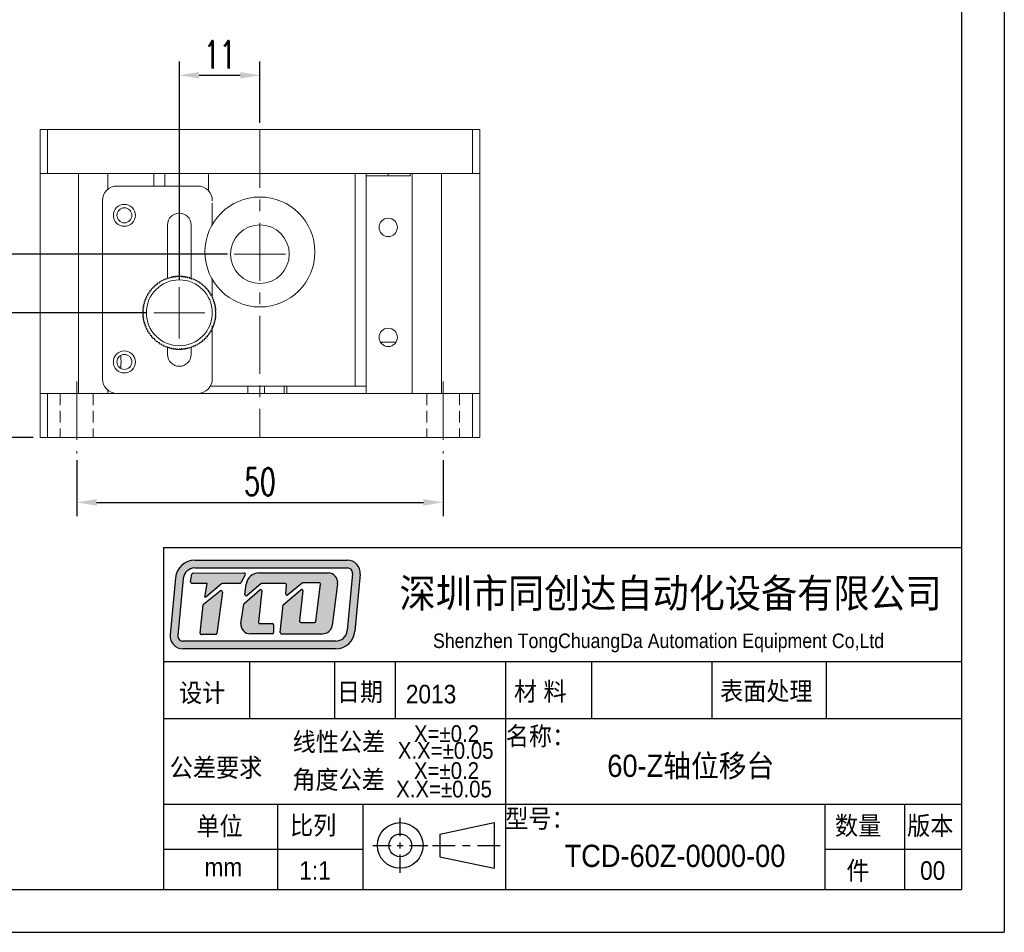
# Model space of a CAD drawing. Header units: millimetres. Extents: x 956 to 1283, y 280 to 511.
# Tile 3 of 5: x 1148 to 1283, y 280 to 404. Entities that reach past the tile are written whole.
import ezdxf

# ---------------------------------------------------------------- set-up
doc = ezdxf.new("R2010")
doc.units = ezdxf.units.MM
doc.header["$LTSCALE"] = 0.5
doc.linetypes.add('CENTER', pattern=[50.8, 31.75, -6.35, 6.35, -6.35])
doc.linetypes.add('DASHED2', pattern=[9.525, 6.35, -3.175])
doc.layers.get('0').update_dxf_attribs({"lineweight": 25})
for name, color, linetype, lineweight in [('中心线', 5, 'CENTER', 15), ('外框', 7, 'Continuous', 25), ('标注', 1, 'Continuous', 15), ('虚线', 6, 'DASHED2', 15)]:
    doc.layers.add(name, color=color, linetype=linetype, lineweight=lineweight)
doc.styles.add('SLDTEXTSTYLE1', font='Gothic.ttf', dxfattribs={"width": 0.913, "bigfont": 'bigfont'})
doc.styles.get("Standard").update_dxf_attribs({"font": 'txt.shx', "width": 0.67})
doc.dimstyles.new('1.5', dxfattribs={"dimscale": 1.5, "dimtxt": 2.5, "dimasz": 1.8, "dimexe": 1.25, "dimexo": 0.625, "dimtad": 1, "dimdsep": 46, "dimtxsty": 'Standard', "dimcen": 1.8, "dimadec": 0, "dimazin": 0, "dimtfac": 1, "dimtmove": 0, "dimatfit": 3, "dimfxl": 0, "dimarcsym": 0})

# ---------------------------------------------------------------- blocks, each defined once
blk = doc.blocks.new('*D30')
at = {"layer": 'Defpoints', "color": 0, "transparency": 16777216}
for p in [(1177.51, 372.13), (1135.93, 347.13), (1151.01, 347.13)]:
    blk.add_point(p, dxfattribs=at)
at = {"layer": '标注', "color": 0, "lineweight": -2, "transparency": 16777216}
for p, q in [((1176.57, 372.13), (1134.05, 372.13)), ((1135.93, 369.43), (1135.93, 349.83)), ((1150.07, 347.13), (1134.05, 347.13))]:
    blk.add_line(p, q, dxfattribs=at)
at = {"layer": '标注', "color": 0, "transparency": 16777216}
for points in [[(1135.48, 369.43), (1136.38, 369.43), (1135.93, 372.13)], [(1135.48, 349.83), (1136.38, 349.83), (1135.93, 347.13)]]:
    blk.add_solid(points, dxfattribs=at)
at = {"layer": '标注', "color": 0, "transparency": 16777216, "insert": (1133.11, 359.63), "char_height": 3.75, "attachment_point": 5, "rotation": 90}
blk.add_mtext('25', dxfattribs=at)
blk = doc.blocks.new('*D32')
at = {"layer": 'Defpoints', "color": 0, "transparency": 16777216}
for p in [(1181.01, 396.54), (1181.01, 389.13), (1170.01, 367.63)]:
    blk.add_point(p, dxfattribs=at)
at = {"layer": '标注', "color": 0, "lineweight": -2, "transparency": 16777216}
for p, q in [((1170.01, 368.57), (1170.01, 398.42)), ((1181.01, 390.07), (1181.01, 398.42)), ((1172.71, 396.54), (1178.31, 396.54))]:
    blk.add_line(p, q, dxfattribs=at)
at = {"layer": '标注', "color": 0, "transparency": 16777216}
for points in [[(1172.71, 396.99), (1172.71, 396.09), (1170.01, 396.54)], [(1178.31, 396.99), (1178.31, 396.09), (1181.01, 396.54)]]:
    blk.add_solid(points, dxfattribs=at)
at = {"layer": '标注', "color": 0, "transparency": 16777216, "insert": (1175.51, 399.36), "char_height": 3.75, "attachment_point": 5}
blk.add_mtext('11', dxfattribs=at)
blk = doc.blocks.new('*D42')
at = {"layer": 'Defpoints', "color": 0, "transparency": 16777216}
for p in [(1166.51, 364.13), (1144.49, 347.13), (1151.01, 347.13)]:
    blk.add_point(p, dxfattribs=at)
at = {"layer": '标注', "color": 0, "lineweight": -2, "transparency": 16777216}
for p, q in [((1165.57, 364.13), (1142.61, 364.13)), ((1144.49, 361.43), (1144.49, 349.83)), ((1150.07, 347.13), (1142.61, 347.13))]:
    blk.add_line(p, q, dxfattribs=at)
at = {"layer": '标注', "color": 0, "transparency": 16777216}
for points in [[(1144.04, 361.43), (1144.94, 361.43), (1144.49, 364.13)], [(1144.04, 349.83), (1144.94, 349.83), (1144.49, 347.13)]]:
    blk.add_solid(points, dxfattribs=at)
at = {"layer": '标注', "color": 0, "transparency": 16777216, "insert": (1141.68, 355.63), "char_height": 3.75, "attachment_point": 5, "rotation": 90}
blk.add_mtext('17', dxfattribs=at)
blk = doc.blocks.new('*D45')
at = {"layer": 'Defpoints', "color": 0, "transparency": 16777216}
for p in [(1156.01, 344.95), (1206.01, 344.95), (1206.01, 338.27)]:
    blk.add_point(p, dxfattribs=at)
at = {"layer": '标注', "color": 0, "lineweight": -2, "transparency": 16777216}
for p, q in [((1156.01, 344.01), (1156.01, 336.39)), ((1206.01, 344.01), (1206.01, 336.39)), ((1158.71, 338.27), (1203.31, 338.27))]:
    blk.add_line(p, q, dxfattribs=at)
at = {"layer": '标注', "color": 0, "transparency": 16777216}
for points in [[(1158.71, 338.72), (1158.71, 337.82), (1156.01, 338.27)], [(1203.31, 338.72), (1203.31, 337.82), (1206.01, 338.27)]]:
    blk.add_solid(points, dxfattribs=at)
at = {"layer": '标注', "color": 0, "transparency": 16777216, "insert": (1181.01, 341.08), "char_height": 3.75, "attachment_point": 5}
blk.add_mtext('50', dxfattribs=at)
blk = doc.blocks.new('Y')
at = {"lineweight": 30}
for p, q in [((-4136.76, 2009.27), (-3862.74, 2009.27)), ((-4154.44, 2003.97), (-3857.44, 2003.97)), ((-4154.44, 2003.97), (-3857.44, 2003.97))]:
    blk.add_line(p, q, dxfattribs=at)
blk = doc.blocks.new('W')
at = {"lineweight": 30}
for p, q in [((-3857.44, 2213.99), (-3857.44, 2003.97)), ((-3857.44, 2213.99), (-3857.44, 2003.97)), ((-3862.74, 2208.69), (-3862.74, 2009.27))]:
    blk.add_line(p, q, dxfattribs=at)
blk.add_blockref('Y', (0, 0))

msp = doc.modelspace()

# ---------------------------------------------------------------- hatches: boundary and pattern name
h = msp.add_hatch(color=256)
h.dxf.hatch_style = 1
h.paths.add_polyline_path([(1192.936, 330.381), (1172.125, 330.381, 0.3871904), (1169.496, 327.987), (1168.77, 320.206, 0.4417631), (1170.522, 318.282), (1191.345, 318.282, 0.3876272), (1193.974, 320.681), (1194.689, 328.46, 0.4413093)])
h.paths.add_polyline_path([(1192.936, 329.325, -0.4413093), (1193.637, 328.557), (1192.922, 320.777, -0.3876272), (1191.345, 319.338), (1170.522, 319.338, -0.4417631), (1169.821, 320.108), (1170.548, 327.888, -0.3871904), (1172.125, 329.325)], flags=16)
h.paths.add_polyline_path([(1178.854, 328.647, -0.5692565), (1179.009, 328.387), (1178.42, 327.3, -0.2751589), (1178.265, 327.208), (1175.892, 327.208, 0.1785487), (1175.777, 327.165), (1173.624, 325.327), (1173.473, 325.327), (1173.817, 327.21), (1171.726, 327.21, -0.4551699), (1171.552, 327.41), (1171.7, 328.478, -0.3736999), (1171.874, 328.63)], flags=0)
h.paths.add_polyline_path([(1175.595, 326.192, -0.6728841), (1175.878, 326.03), (1175.116, 320.385, -0.3754282), (1174.942, 320.232), (1173.016, 320.232, -0.4451596), (1172.841, 320.427), (1173.246, 324.284, -0.2032664), (1173.312, 324.404)], flags=0)
h.paths.add_polyline_path([(1180.878, 328.648), (1190.299, 328.648, -0.4535474), (1191.608, 327.154), (1190.853, 321.484, -0.3759441), (1189.544, 320.338), (1183.958, 320.338, -0.443757), (1183.783, 320.532), (1184.159, 324.292), (1186.577, 326.346, -0.6781546), (1186.866, 326.193), (1186.418, 322.096, 0.4464345), (1186.593, 321.901), (1188.463, 321.901, 0.3783283), (1188.637, 322.056), (1189.265, 327.088, 0.4510331), (1189.09, 327.286), (1186.891, 327.286, 0.1736567), (1186.779, 327.246), (1184.825, 325.641, -0.6630003), (1184.538, 325.791), (1184.639, 327.002, 0.4388203), (1184.464, 327.192), (1181.262, 327.192, 0.1753949), (1181.15, 327.152), (1179.244, 325.565, -0.6807563), (1178.957, 325.722), (1179.132, 327.108, -0.3779258)], flags=0)
h.paths.add_polyline_path([(1178.857, 324.465), (1180.984, 326.335, -0.6841835), (1181.275, 326.184), (1180.813, 321.932, 0.4462884), (1180.988, 321.737), (1182.696, 321.737, -0.4142136), (1182.872, 321.561), (1182.872, 320.514, -0.4142136), (1182.696, 320.338), (1179.71, 320.338, -0.4294817), (1178.392, 321.727), (1178.799, 324.36, -0.1758286)], flags=0)
h.paths.add_polyline_path([(1179.009, 328.387, 0.5692565), (1178.854, 328.647), (1171.874, 328.63, 0.3736999), (1171.7, 328.478), (1171.552, 327.41, 0.4551699), (1171.726, 327.21), (1173.817, 327.21), (1173.473, 325.327), (1173.624, 325.327), (1175.777, 327.165, -0.1785487), (1175.892, 327.208), (1178.265, 327.208, 0.2751589), (1178.42, 327.3)], flags=0)
h.paths.add_polyline_path([(1175.878, 326.03, 0.6728841), (1175.595, 326.192), (1173.312, 324.404, 0.2032664), (1173.246, 324.284), (1172.841, 320.427, 0.4451596), (1173.016, 320.232), (1174.942, 320.232, 0.3754282), (1175.116, 320.385)], flags=0)
h.paths.add_polyline_path([(1181.275, 326.184, 0.6841835), (1180.984, 326.335), (1178.857, 324.465, 0.1758286), (1178.799, 324.36), (1178.392, 321.727, 0.4294817), (1179.71, 320.338), (1182.696, 320.338, 0.4142136), (1182.872, 320.514), (1182.872, 321.561, 0.4142136), (1182.696, 321.737), (1180.988, 321.737, -0.4462884), (1180.813, 321.932)], flags=0)
h.paths.add_polyline_path([(1190.299, 328.648), (1180.878, 328.648, 0.3779258), (1179.132, 327.108), (1178.957, 325.722, 0.6807563), (1179.244, 325.565), (1181.15, 327.152, -0.1753949), (1181.262, 327.192), (1184.464, 327.192, -0.4388203), (1184.639, 327.002), (1184.538, 325.791, 0.6630003), (1184.825, 325.641), (1186.779, 327.246, -0.1736567), (1186.891, 327.286), (1189.09, 327.286, -0.4510331), (1189.265, 327.088), (1188.637, 322.056, -0.3783283), (1188.463, 321.901), (1186.593, 321.901, -0.4464345), (1186.418, 322.096), (1186.866, 326.193, 0.6781546), (1186.577, 326.346), (1184.159, 324.292), (1183.783, 320.532, 0.443757), (1183.958, 320.338), (1189.544, 320.338, 0.3759441), (1190.853, 321.484), (1191.608, 327.154, 0.4535474)], flags=0)
h = msp.add_hatch(color=256)
h.dxf.hatch_style = 1
h.paths.add_polyline_path([(1179.009, 328.387, 0.5692565), (1178.854, 328.647), (1171.874, 328.63, 0.3736999), (1171.7, 328.478), (1171.552, 327.41, 0.4551699), (1171.726, 327.21), (1173.817, 327.21), (1173.473, 325.327), (1173.624, 325.327), (1175.777, 327.165, -0.1785487), (1175.892, 327.208), (1178.265, 327.208, 0.2751589), (1178.42, 327.3)])
h.paths.add_polyline_path([(1175.878, 326.03, 0.6728841), (1175.595, 326.192), (1173.312, 324.404, 0.2032664), (1173.246, 324.284), (1172.841, 320.427, 0.4451596), (1173.016, 320.232), (1174.942, 320.232, 0.3754282), (1175.116, 320.385)])
h.paths.add_polyline_path([(1181.275, 326.184, 0.6841835), (1180.984, 326.335), (1178.857, 324.465, 0.1758286), (1178.799, 324.36), (1178.392, 321.727, 0.4294817), (1179.71, 320.338), (1182.696, 320.338, 0.4142136), (1182.872, 320.514), (1182.872, 321.561, 0.4142136), (1182.696, 321.737), (1180.988, 321.737, -0.4462884), (1180.813, 321.932)])
h.paths.add_polyline_path([(1190.299, 328.648), (1180.878, 328.648, 0.3779258), (1179.132, 327.108), (1178.957, 325.722, 0.6807563), (1179.244, 325.565), (1181.15, 327.152, -0.1753949), (1181.262, 327.192), (1184.464, 327.192, -0.4388203), (1184.639, 327.002), (1184.538, 325.791, 0.6630003), (1184.825, 325.641), (1186.779, 327.246, -0.1736567), (1186.891, 327.286), (1189.09, 327.286, -0.4510331), (1189.265, 327.088), (1188.637, 322.056, -0.3783283), (1188.463, 321.901), (1186.593, 321.901, -0.4464345), (1186.418, 322.096), (1186.866, 326.193, 0.6781546), (1186.577, 326.346), (1184.159, 324.292), (1183.783, 320.532, 0.443757), (1183.958, 320.338), (1189.544, 320.338, 0.3759441), (1190.853, 321.484), (1191.608, 327.154, 0.4535474)])

# ---------------------------------------------------------------- linework, layer by layer
at = {"color": 7, "linetype": 'Continuous', "lineweight": 15}
for p, q in [((1151.008, 383.133), (1151.008, 389.133)), ((1151.008, 389.133), (1152.008, 389.133)), ((1152.008, 389.133), (1152.008, 383.133)), ((1152.008, 389.133), (1210.008, 389.133)), ((1210.008, 383.133), (1210.008, 389.133)), ((1210.008, 389.133), (1211.008, 389.133)), ((1211.008, 389.133), (1211.008, 383.133)), ((1151.008, 353.133), (1151.008, 383.133)), ((1156.258, 383.133), (1151.008, 383.133)), ((1152.008, 383.133), (1151.008, 383.133)), ((1152.008, 383.133), (1210.008, 383.133)), ((1156.258, 353.133), (1156.258, 383.133)), ((1160.258, 383.133), (1156.258, 383.133)), ((1160.258, 380.995), (1160.258, 383.133)), ((1166.508, 383.133), (1160.258, 383.133)), ((1163.508, 383.133), (1163.508, 383.133)), ((1166.508, 381.433), (1166.508, 383.133)), ((1166.508, 383.133), (1166.508, 383.133)), ((1168.008, 383.133), (1168.008, 381.433)), ((1168.008, 383.133), (1174.008, 383.133)), ((1174.008, 383.133), (1174.008, 380.756)), ((1174.008, 383.133), (1194.008, 383.133)), ((1194.008, 383.133), (1194.008, 354.133)), ((1195.508, 382.833), (1195.508, 383.133)), ((1195.508, 353.133), (1195.508, 383.133)), ((1201.758, 383.133), (1195.508, 383.133)), ((1195.508, 383.133), (1195.508, 382.833)), ((1198.508, 383.133), (1198.508, 382.833)), ((1201.508, 382.833), (1201.508, 383.133)), ((1201.758, 353.133), (1201.758, 383.133)), ((1205.758, 383.133), (1201.758, 383.133)), ((1205.758, 353.133), (1205.758, 383.133)), ((1211.008, 383.133), (1205.758, 383.133)), ((1211.008, 383.133), (1210.008, 383.133)), ((1211.008, 353.133), (1211.008, 383.133)), ((1195.508, 382.833), (1201.508, 382.833)), ((1161.508, 381.433), (1172.508, 381.433)), ((1159.508, 355.133), (1159.508, 379.433)), ((1174.508, 379.133), (1174.508, 376.175)), ((1168.408, 368.87), (1168.408, 376.133)), ((1171.608, 376.133), (1171.608, 368.87)), ((1167.024, 368.02), (1167.043, 368.16)), ((1167.122, 368.216), (1167.26, 368.19)), ((1167.26, 368.19), (1167.287, 368.328)), ((1167.369, 368.38), (1167.505, 368.346)), ((1167.505, 368.346), (1167.541, 368.482)), ((1167.625, 368.529), (1167.759, 368.487)), ((1167.759, 368.487), (1167.802, 368.621)), ((1167.889, 368.662), (1168.021, 368.612)), ((1168.021, 368.612), (1168.072, 368.743)), ((1168.161, 368.78), (1168.29, 368.722)), ((1168.29, 368.722), (1168.349, 368.85)), ((1168.44, 368.881), (1168.565, 368.816)), ((1168.565, 368.816), (1168.631, 368.94)), ((1168.724, 368.966), (1168.845, 368.893)), ((1168.845, 368.893), (1168.918, 369.013)), ((1169.012, 369.033), (1169.129, 368.954)), ((1169.129, 368.954), (1169.209, 369.069)), ((1169.304, 369.084), (1169.416, 368.997)), ((1169.416, 368.997), (1169.503, 369.108)), ((1169.599, 369.117), (1169.705, 369.024)), ((1169.705, 369.024), (1169.799, 369.129)), ((1169.895, 369.132), (1169.995, 369.033)), ((1169.995, 369.033), (1170.095, 369.133)), ((1170.191, 369.13), (1170.285, 369.026)), ((1170.285, 369.026), (1170.391, 369.119)), ((1170.487, 369.11), (1170.575, 369)), ((1170.575, 369), (1170.686, 369.087)), ((1170.781, 369.073), (1170.862, 368.958)), ((1170.862, 368.958), (1170.978, 369.038)), ((1171.072, 369.019), (1171.146, 368.899)), ((1171.146, 368.899), (1171.267, 368.972)), ((1171.36, 368.947), (1171.427, 368.823)), ((1171.427, 368.823), (1171.551, 368.889)), ((1171.643, 368.859), (1171.702, 368.731)), ((1171.702, 368.731), (1171.83, 368.789)), ((1171.92, 368.753), (1171.972, 368.623)), ((1171.972, 368.623), (1172.103, 368.673)), ((1172.19, 368.632), (1172.234, 368.498)), ((1172.234, 368.498), (1172.368, 368.541)), ((1172.453, 368.495), (1172.489, 368.359)), ((1172.489, 368.359), (1172.625, 368.394)), ((1172.707, 368.342), (1172.735, 368.205)), ((1172.735, 368.205), (1172.873, 368.231)), ((1172.951, 368.175), (1172.971, 368.036)), ((1174.508, 368.692), (1174.508, 366.223)), ((1165.858, 366.738), (1165.827, 366.876)), ((1165.881, 366.956), (1166.019, 366.98)), ((1166.019, 366.98), (1165.997, 367.119)), ((1166.055, 367.195), (1166.195, 367.211)), ((1166.195, 367.211), (1166.181, 367.351)), ((1166.243, 367.424), (1166.384, 367.431)), ((1166.384, 367.431), (1166.378, 367.572)), ((1166.445, 367.641), (1166.586, 367.64)), ((1166.586, 367.64), (1166.588, 367.781)), ((1166.659, 367.846), (1166.799, 367.837)), ((1166.799, 367.837), (1166.81, 367.977)), ((1166.885, 368.038), (1167.024, 368.02)), ((1172.971, 368.036), (1173.111, 368.054)), ((1173.186, 367.994), (1173.197, 367.853)), ((1173.197, 367.853), (1173.337, 367.864)), ((1173.409, 367.799), (1173.412, 367.658)), ((1173.412, 367.658), (1173.553, 367.66)), ((1173.62, 367.591), (1173.615, 367.45)), ((1173.615, 367.45), (1173.755, 367.444)), ((1173.818, 367.371), (1173.805, 367.231)), ((1173.805, 367.231), (1173.945, 367.216)), ((1174.003, 367.139), (1173.982, 367)), ((1173.982, 367), (1174.12, 366.977)), ((1174.174, 366.897), (1174.144, 366.76)), ((1165.278, 365.413), (1165.208, 365.535)), ((1165.236, 365.627), (1165.362, 365.691)), ((1165.362, 365.691), (1165.3, 365.817)), ((1165.333, 365.907), (1165.462, 365.963)), ((1165.462, 365.963), (1165.408, 366.093)), ((1165.446, 366.181), (1165.579, 366.229)), ((1165.579, 366.229), (1165.532, 366.362)), ((1165.576, 366.448), (1165.711, 366.488)), ((1165.711, 366.488), (1165.672, 366.623)), ((1165.721, 366.706), (1165.858, 366.738)), ((1174.144, 366.76), (1174.282, 366.729)), ((1174.331, 366.646), (1174.293, 366.51)), ((1174.293, 366.51), (1174.428, 366.471)), ((1174.472, 366.385), (1174.426, 366.252)), ((1174.426, 366.252), (1174.559, 366.205)), ((1174.598, 366.117), (1174.544, 365.987)), ((1174.544, 365.987), (1174.673, 365.932)), ((1174.707, 365.841), (1174.646, 365.715)), ((1174.646, 365.715), (1174.772, 365.652)), ((1174.8, 365.56), (1174.731, 365.437)), ((1174.731, 365.437), (1174.853, 365.367)), ((1165.008, 364.169), (1165.11, 364.266)), ((1165.11, 364.266), (1165.013, 364.368)), ((1165.019, 364.465), (1165.126, 364.556)), ((1165.126, 364.556), (1165.036, 364.664)), ((1165.047, 364.76), (1165.16, 364.844)), ((1165.16, 364.844), (1165.076, 364.958)), ((1165.093, 365.052), (1165.21, 365.13)), ((1165.21, 365.13), (1165.134, 365.248)), ((1165.156, 365.342), (1165.278, 365.413)), ((1174.876, 365.274), (1174.8, 365.155)), ((1174.8, 365.155), (1174.918, 365.078)), ((1174.935, 364.983), (1174.852, 364.869)), ((1174.852, 364.869), (1174.965, 364.785)), ((1174.977, 364.69), (1174.887, 364.581)), ((1174.887, 364.581), (1174.995, 364.491)), ((1175.001, 364.394), (1174.905, 364.291)), ((1174.905, 364.291), (1175.007, 364.195)), ((1175.008, 364.098), (1174.906, 364.001)), ((1165.11, 363.975), (1165.008, 364.072)), ((1165.015, 363.872), (1165.11, 363.975)), ((1165.128, 363.686), (1165.021, 363.776)), ((1165.039, 363.577), (1165.128, 363.686)), ((1165.163, 363.397), (1165.051, 363.481)), ((1165.081, 363.284), (1165.163, 363.397)), ((1165.216, 363.112), (1165.098, 363.189)), ((1165.14, 362.993), (1165.216, 363.112)), ((1165.285, 362.83), (1165.162, 362.9)), ((1165.216, 362.707), (1165.285, 362.83)), ((1174.86, 362.925), (1174.738, 362.854)), ((1174.738, 362.854), (1174.807, 362.732)), ((1174.923, 363.214), (1174.805, 363.137)), ((1174.805, 363.137), (1174.882, 363.018)), ((1174.968, 363.507), (1174.856, 363.422)), ((1174.856, 363.422), (1174.939, 363.309)), ((1174.997, 363.802), (1174.89, 363.711)), ((1174.89, 363.711), (1174.98, 363.603)), ((1174.906, 364.001), (1175.002, 363.898)), ((1165.37, 362.552), (1165.244, 362.615)), ((1165.309, 362.425), (1165.37, 362.552)), ((1165.472, 362.28), (1165.342, 362.335)), ((1165.418, 362.15), (1165.472, 362.28)), ((1165.59, 362.015), (1165.457, 362.062)), ((1165.544, 361.882), (1165.59, 362.015)), ((1165.723, 361.757), (1165.588, 361.796)), ((1165.685, 361.621), (1165.723, 361.757)), ((1165.871, 361.507), (1165.734, 361.538)), ((1165.841, 361.369), (1165.871, 361.507)), ((1174.295, 361.56), (1174.158, 361.528)), ((1174.158, 361.528), (1174.189, 361.391)), ((1174.44, 361.819), (1174.305, 361.779)), ((1174.305, 361.779), (1174.344, 361.644)), ((1174.569, 362.086), (1174.437, 362.038)), ((1174.437, 362.038), (1174.484, 361.905)), ((1174.508, 362.363), (1174.508, 355.133)), ((1174.683, 362.359), (1174.553, 362.304)), ((1174.553, 362.304), (1174.608, 362.174)), ((1174.779, 362.639), (1174.654, 362.576)), ((1174.654, 362.576), (1174.716, 362.45)), ((1166.034, 361.266), (1165.895, 361.29)), ((1166.012, 361.127), (1166.034, 361.266)), ((1166.211, 361.036), (1166.071, 361.051)), ((1166.197, 360.896), (1166.211, 361.036)), ((1166.401, 360.817), (1166.261, 360.823)), ((1166.396, 360.676), (1166.401, 360.817)), ((1166.604, 360.609), (1166.463, 360.607)), ((1166.607, 360.468), (1166.604, 360.609)), ((1166.819, 360.413), (1166.678, 360.403)), ((1166.83, 360.273), (1166.819, 360.413)), ((1167.045, 360.231), (1166.905, 360.213)), ((1167.064, 360.092), (1167.045, 360.231)), ((1167.281, 360.062), (1167.143, 360.036)), ((1167.309, 359.924), (1167.281, 360.062)), ((1172.756, 360.076), (1172.729, 359.938)), ((1172.894, 360.051), (1172.756, 360.076)), ((1172.991, 360.246), (1172.972, 360.107)), ((1173.131, 360.229), (1172.991, 360.246)), ((1173.216, 360.43), (1173.206, 360.29)), ((1173.357, 360.421), (1173.216, 360.43)), ((1173.43, 360.626), (1173.428, 360.486)), ((1173.571, 360.625), (1173.43, 360.626)), ((1173.772, 360.843), (1173.632, 360.835)), ((1173.632, 360.835), (1173.638, 360.695)), ((1173.961, 361.071), (1173.821, 361.056)), ((1173.821, 361.056), (1173.835, 360.916)), ((1174.135, 361.311), (1173.996, 361.287)), ((1173.996, 361.287), (1174.019, 361.148)), ((1197.44, 360.133), (1199.576, 360.133)), ((1167.527, 359.908), (1167.391, 359.873)), ((1167.563, 359.772), (1167.527, 359.908)), ((1167.782, 359.768), (1167.648, 359.725)), ((1167.826, 359.635), (1167.782, 359.768)), ((1168.044, 359.644), (1167.913, 359.593)), ((1168.096, 359.513), (1168.044, 359.644)), ((1168.314, 359.536), (1168.186, 359.477)), ((1168.373, 359.408), (1168.314, 359.536)), ((1168.408, 358.433), (1168.408, 359.396)), ((1168.589, 359.443), (1168.465, 359.378)), ((1168.656, 359.32), (1168.589, 359.443)), ((1168.869, 359.367), (1168.749, 359.294)), ((1168.944, 359.248), (1168.869, 359.367)), ((1169.154, 359.308), (1169.038, 359.228)), ((1169.235, 359.193), (1169.154, 359.308)), ((1169.441, 359.266), (1169.33, 359.18)), ((1169.529, 359.156), (1169.441, 359.266)), ((1169.73, 359.241), (1169.625, 359.148)), ((1169.825, 359.137), (1169.73, 359.241)), ((1170.021, 359.233), (1169.921, 359.134)), ((1170.121, 359.135), (1170.021, 359.233)), ((1170.311, 359.243), (1170.217, 359.138)), ((1170.417, 359.15), (1170.311, 359.243)), ((1170.6, 359.269), (1170.513, 359.159)), ((1170.711, 359.183), (1170.6, 359.269)), ((1170.887, 359.313), (1170.807, 359.198)), ((1171.003, 359.233), (1170.887, 359.313)), ((1171.171, 359.373), (1171.098, 359.254)), ((1171.292, 359.301), (1171.171, 359.373)), ((1171.451, 359.451), (1171.385, 359.327)), ((1171.576, 359.386), (1171.451, 359.451)), ((1171.608, 359.396), (1171.608, 358.433)), ((1171.726, 359.544), (1171.667, 359.417)), ((1171.854, 359.487), (1171.726, 359.544)), ((1171.995, 359.654), (1171.944, 359.523)), ((1172.126, 359.604), (1171.995, 359.654)), ((1172.257, 359.78), (1172.213, 359.646)), ((1172.391, 359.738), (1172.257, 359.78)), ((1172.511, 359.921), (1172.475, 359.785)), ((1172.647, 359.887), (1172.511, 359.921)), ((1160.258, 353.133), (1160.258, 353.572)), ((1174.24, 354.133), (1194.008, 354.133)), ((1179.341, 353.133), (1179.341, 354.133)), ((1181.632, 353.133), (1181.632, 354.133)), ((1184.299, 353.133), (1184.299, 354.133)), ((1184.674, 353.133), (1184.674, 354.133)), ((1194.008, 354.133), (1195.508, 354.133)), ((1151.008, 353.133), (1151.008, 347.133)), ((1151.008, 353.133), (1152.008, 353.133)), ((1152.008, 353.133), (1152.008, 347.133)), ((1152.008, 353.133), (1161.508, 353.133)), ((1161.508, 353.133), (1160.258, 353.133)), ((1172.508, 353.133), (1161.508, 353.133)), ((1172.508, 353.133), (1210.008, 353.133)), ((1201.758, 353.133), (1195.508, 353.133)), ((1210.008, 353.133), (1210.008, 347.133)), ((1210.008, 353.133), (1211.008, 353.133)), ((1211.008, 353.133), (1211.008, 347.133)), ((1151.008, 347.133), (1152.008, 347.133)), ((1152.008, 347.133), (1210.008, 347.133)), ((1210.008, 347.133), (1211.008, 347.133))]:
    msp.add_line(p, q, dxfattribs=at)
at = {"lineweight": 30}
for p, q in [((1167.839, 332.116), (1276.739, 332.116)), ((1167.839, 332.116), (1167.839, 285.444)), ((1179.566, 316.558), (1179.566, 308.78)), ((1191.175, 316.558), (1191.175, 308.78)), ((1199.472, 316.558), (1199.472, 308.78)), ((1214.51, 316.558), (1214.51, 285.444)), ((1226.265, 316.558), (1226.265, 308.78)), ((1242.673, 316.558), (1242.673, 308.78)), ((1258.264, 316.558), (1258.264, 308.78)), ((1167.839, 308.78), (1276.739, 308.78)), ((1167.839, 297.112), (1276.739, 297.112)), ((1183.396, 297.112), (1183.396, 285.444)), ((1195.064, 297.112), (1195.064, 285.444)), ((1258.07, 297.112), (1258.07, 285.444)), ((1268.96, 297.112), (1268.96, 285.444)), ((1200.148, 292.714), (1200.148, 295.218)), ((1205.532, 293.018), (1212.987, 294.573)), ((1212.987, 294.573), (1212.987, 288.351)), ((1205.532, 293.018), (1205.532, 289.906)), ((1200.148, 291.045), (1200.148, 291.879)), ((1167.839, 290.944), (1195.064, 290.944)), ((1196.392, 291.462), (1198.896, 291.462)), ((1199.731, 291.462), (1200.565, 291.462)), ((1200.148, 287.706), (1200.148, 290.21)), ((1201.4, 291.462), (1203.904, 291.462)), ((1204.572, 291.462), (1207.638, 291.462)), ((1208.66, 291.462), (1209.682, 291.462)), ((1210.704, 291.462), (1213.769, 291.462)), ((1258.07, 290.944), (1276.739, 290.944)), ((1205.532, 289.906), (1212.987, 288.351))]:
    msp.add_line(p, q, dxfattribs=at)
for p, q in [((1172.125, 330.381), (1192.936, 330.381)), ((1172.125, 329.325), (1192.936, 329.325)), ((1169.496, 327.987), (1168.77, 320.206)), ((1170.548, 327.888), (1169.821, 320.108)), ((1171.552, 327.41), (1171.7, 328.478)), ((1171.874, 328.63), (1178.854, 328.647)), ((1179.009, 328.387), (1178.42, 327.3)), ((1180.878, 328.648), (1190.299, 328.648)), ((1193.637, 328.557), (1192.922, 320.777)), ((1194.689, 328.46), (1193.974, 320.681)), ((1173.817, 327.21), (1171.726, 327.21)), ((1173.473, 325.327), (1173.817, 327.21)), ((1175.777, 327.165), (1173.624, 325.327)), ((1178.265, 327.208), (1175.892, 327.208)), ((1178.957, 325.722), (1179.132, 327.108)), ((1181.15, 327.152), (1179.244, 325.565)), ((1184.464, 327.192), (1181.262, 327.192)), ((1184.538, 325.791), (1184.639, 327.002)), ((1186.779, 327.246), (1184.825, 325.641)), ((1189.09, 327.286), (1186.891, 327.286)), ((1188.637, 322.056), (1189.265, 327.088)), ((1191.608, 327.154), (1190.853, 321.484)), ((1173.312, 324.404), (1175.595, 326.192)), ((1173.624, 325.327), (1173.473, 325.327)), ((1175.878, 326.03), (1175.116, 320.385)), ((1178.857, 324.465), (1180.984, 326.335)), ((1181.275, 326.184), (1180.813, 321.932)), ((1184.159, 324.292), (1186.577, 326.346)), ((1186.866, 326.193), (1186.418, 322.096)), ((1172.841, 320.427), (1173.246, 324.284)), ((1178.392, 321.727), (1178.799, 324.36)), ((1183.783, 320.532), (1184.159, 324.292)), ((1180.988, 321.737), (1182.696, 321.737)), ((1182.872, 321.561), (1182.872, 320.514)), ((1186.593, 321.901), (1188.463, 321.901)), ((1174.942, 320.232), (1173.016, 320.232)), ((1182.696, 320.338), (1179.71, 320.338)), ((1183.958, 320.338), (1189.544, 320.338)), ((1191.345, 319.338), (1170.522, 319.338)), ((1191.345, 318.282), (1170.522, 318.282)), ((1167.839, 316.558), (1276.739, 316.558))]:
    msp.add_line(p, q)
at = {"color": 7, "linetype": 'Continuous', "lineweight": 15}
for centre, radius in [((1162.508, 377.433), 1.5), ((1181.008, 372.433), 7.5), ((1162.508, 377.433), 1.025), ((1198.508, 375.783), 1.25), ((1181.008, 372.133), 4), ((1170.008, 364.133), 4.5), ((1198.508, 360.783), 1.25), ((1162.508, 357.433), 1.5), ((1162.508, 357.433), 1.025)]:
    msp.add_circle(centre, radius, dxfattribs=at)
at = {"lineweight": 30}
for radius in [3.111, 1.556]:
    msp.add_circle((1200.148, 291.462), radius, dxfattribs=at)
at = {"color": 7, "linetype": 'Continuous', "lineweight": 15}
for centre, radius, start, end in [((1161.508, 379.433), 2, 90, 180), ((1172.508, 379.433), 2, 0, 90), ((1170.008, 376.133), 1.6, 0, 180), ((1170.008, 364.133), 5, 125.25713, 126.36138), ((1170.008, 364.133), 5, 121.86091, 122.96515), ((1170.008, 364.133), 5, 118.46468, 119.56892), ((1170.008, 364.133), 5, 115.06845, 116.1727), ((1170.008, 364.133), 5, 111.67223, 112.77647), ((1170.008, 364.133), 5, 108.276, 109.38024), ((1170.008, 364.133), 5, 104.87977, 105.98402), ((1170.008, 364.133), 5, 101.48355, 102.58779), ((1170.008, 364.133), 5, 98.08732, 99.19156), ((1170.008, 364.133), 5, 94.6911, 95.79534), ((1170.008, 364.133), 5, 91.29487, 92.39911), ((1170.008, 364.133), 5, 87.89864, 89.00288), ((1170.008, 364.133), 5, 84.50242, 85.60666), ((1170.008, 364.133), 5, 81.10619, 82.21043), ((1170.008, 364.133), 5, 77.70996, 78.81421), ((1170.008, 364.133), 5, 74.31374, 75.41798), ((1170.008, 364.133), 5, 70.91751, 72.02175), ((1170.008, 364.133), 5, 67.52128, 68.62553), ((1170.008, 364.133), 5, 64.12506, 65.2293), ((1170.008, 364.133), 5, 60.72883, 61.83307), ((1170.008, 364.133), 5, 57.3326, 58.43685), ((1170.008, 364.133), 5, 53.93638, 55.04062), ((1170.008, 364.133), 5, 145.63449, 146.73873), ((1170.008, 364.133), 5, 142.23826, 143.34251), ((1170.008, 364.133), 5, 138.84204, 139.94628), ((1170.008, 364.133), 5, 135.44581, 136.55005), ((1170.008, 364.133), 5, 132.04959, 133.15383), ((1170.008, 364.133), 5, 128.65336, 129.7576), ((1170.008, 364.133), 5, 50.54015, 51.64439), ((1170.008, 364.133), 5, 47.14393, 48.24817), ((1170.008, 364.133), 5, 43.7477, 44.85194), ((1170.008, 364.133), 5, 40.35147, 41.45571), ((1170.008, 364.133), 5, 36.95525, 38.05949), ((1170.008, 364.133), 5, 33.55902, 34.66326), ((1170.008, 364.133), 5, 162.61562, 163.71987), ((1170.008, 364.133), 5, 159.2194, 160.32364), ((1170.008, 364.133), 5, 155.82317, 156.92741), ((1170.008, 364.133), 5, 152.42694, 153.53119), ((1170.008, 364.133), 5, 149.03072, 150.13496), ((1170.008, 364.133), 5, 30.16279, 31.26704), ((1170.008, 364.133), 5, 26.76657, 27.87081), ((1170.008, 364.133), 5, 23.37034, 24.47458), ((1170.008, 364.133), 5, 19.97411, 21.07836), ((1170.008, 364.133), 5, 16.57789, 17.68213), ((1170.008, 364.133), 5, 179.59676, 180.701), ((1170.008, 364.133), 5, 176.20053, 177.30477), ((1170.008, 364.133), 5, 172.8043, 173.90854), ((1170.008, 364.133), 5, 169.40808, 170.51232), ((1170.008, 364.133), 5, 166.01185, 167.11609), ((1170.008, 364.133), 5, 13.18166, 14.2859), ((1170.008, 364.133), 5, 9.78543, 10.88968), ((1170.008, 364.133), 5, 6.38921, 7.49345), ((1170.008, 364.133), 5, 2.99298, 4.09722), ((1170.008, 364.133), 5, 359.59676, 0.701), ((1170.008, 364.133), 5, 182.99298, 184.09722), ((1170.008, 364.133), 5, 186.38921, 187.49345), ((1170.008, 364.133), 5, 189.78543, 190.88968), ((1170.008, 364.133), 5, 193.18166, 194.2859), ((1170.008, 364.133), 5, 346.01185, 347.11609), ((1170.008, 364.133), 5, 349.40808, 350.51232), ((1170.008, 364.133), 5, 352.8043, 353.90854), ((1170.008, 364.133), 5, 356.20053, 357.30477), ((1170.008, 364.133), 5, 196.57789, 197.68213), ((1170.008, 364.133), 5, 199.97411, 201.07836), ((1170.008, 364.133), 5, 203.37034, 204.47458), ((1170.008, 364.133), 5, 206.76657, 207.87081), ((1170.008, 364.133), 5, 210.16279, 211.26704), ((1170.008, 364.133), 5, 329.03072, 330.13496), ((1170.008, 364.133), 5, 332.42694, 333.53119), ((1170.008, 364.133), 5, 335.82317, 336.92741), ((1170.008, 364.133), 5, 339.2194, 340.32364), ((1170.008, 364.133), 5, 342.61562, 343.71987), ((1170.008, 364.133), 5, 213.55902, 214.66326), ((1170.008, 364.133), 5, 216.95525, 218.05949), ((1170.008, 364.133), 5, 220.35147, 221.45571), ((1170.008, 364.133), 5, 223.7477, 224.85194), ((1170.008, 364.133), 5, 227.14393, 228.24817), ((1170.008, 364.133), 5, 230.54015, 231.64439), ((1170.008, 364.133), 5, 233.93638, 235.04062), ((1170.008, 364.133), 5, 305.25713, 306.36138), ((1170.008, 364.133), 5, 308.65336, 309.7576), ((1170.008, 364.133), 5, 312.04959, 313.15383), ((1170.008, 364.133), 5, 315.44581, 316.55005), ((1170.008, 364.133), 5, 318.84204, 319.94628), ((1170.008, 364.133), 5, 322.23826, 323.34251), ((1170.008, 364.133), 5, 325.63449, 326.73873), ((1170.008, 364.133), 5, 237.3326, 238.43685), ((1170.008, 364.133), 5, 240.72883, 241.83307), ((1170.008, 364.133), 5, 244.12506, 245.2293), ((1170.008, 364.133), 5, 247.52128, 248.62553), ((1170.008, 364.133), 5, 250.91751, 252.02175), ((1170.008, 364.133), 5, 254.31374, 255.41798), ((1170.008, 364.133), 5, 257.70996, 258.81421), ((1170.008, 364.133), 5, 261.10619, 262.21043), ((1170.008, 364.133), 5, 264.50242, 265.60666), ((1170.008, 364.133), 5, 267.89864, 269.00288), ((1170.008, 364.133), 5, 271.29487, 272.39911), ((1170.008, 364.133), 5, 274.6911, 275.79534), ((1170.008, 364.133), 5, 278.08732, 279.19156), ((1170.008, 364.133), 5, 281.48355, 282.58779), ((1170.008, 364.133), 5, 284.87977, 285.98402), ((1170.008, 364.133), 5, 288.276, 289.38024), ((1170.008, 364.133), 5, 291.67223, 292.77647), ((1170.008, 364.133), 5, 295.06845, 296.1727), ((1170.008, 364.133), 5, 298.46468, 299.56892), ((1170.008, 364.133), 5, 301.86091, 302.96515), ((1170.008, 358.433), 1.6, 180, 0), ((1161.508, 355.133), 2, 180, 270), ((1172.508, 355.133), 2, 270, 0)]:
    msp.add_arc(centre, radius, start, end, dxfattribs=at)
for centre, radius, start, end in [((1172.125, 327.741), 2.64, 90, 174.66371), ((1172.125, 327.741), 1.584, 90, 174.66371), ((1192.936, 328.621), 1.76, 354.75075, 90), ((1192.936, 328.621), 0.704, 354.75075, 90), ((1171.874, 328.454), 0.176, 90.14277, 172.10561), ((1178.854, 328.471), 0.176, 331.53887, 90.14277), ((1180.878, 326.888), 1.76, 90, 172.81149), ((1190.299, 327.328), 1.32, 352.41382, 90), ((1171.726, 327.386), 0.176, 172.10561, 270), ((1175.892, 327.032), 0.176, 90, 130.49363), ((1178.265, 327.384), 0.176, 270, 331.53887), ((1181.262, 327.016), 0.176, 90, 129.79279), ((1184.464, 327.016), 0.176, 355.22864, 90), ((1186.891, 327.11), 0.176, 90, 129.4062), ((1189.09, 327.11), 0.176, 352.89219, 90), ((1175.704, 326.053), 0.176, 352.31021, 128.05413), ((1179.132, 325.7), 0.176, 172.81149, 309.79279), ((1181.1, 326.203), 0.176, 353.7974, 131.31456), ((1184.714, 325.777), 0.176, 175.22864, 309.4062), ((1186.691, 326.212), 0.176, 353.76947, 130.34282), ((1173.421, 324.266), 0.176, 128.05413, 174.01321), ((1178.973, 324.333), 0.176, 131.31456, 171.20377), ((1179.71, 321.658), 1.32, 177.02945, 270), ((1180.988, 321.913), 0.176, 173.7974, 270), ((1182.696, 321.561), 0.176, 0, 90), ((1186.593, 322.077), 0.176, 173.76947, 270), ((1188.463, 322.077), 0.176, 270, 352.89219), ((1189.544, 321.658), 1.32, 270, 352.41382), ((1170.522, 320.042), 1.76, 174.66371, 270), ((1170.522, 320.042), 0.704, 174.66371, 270), ((1173.016, 320.408), 0.176, 174.01321, 270), ((1174.942, 320.408), 0.176, 270, 352.31021), ((1182.696, 320.514), 0.176, 270, 0), ((1183.958, 320.514), 0.176, 174.28163, 270), ((1191.345, 320.922), 1.584, 270, 354.75075), ((1191.345, 320.922), 2.64, 270, 354.75075)]:
    msp.add_arc(centre, radius, start, end)
msp.add_open_spline([(1162.008, 358.328), (1162.011, 358.19), (1162.017, 357.951), (1162.052, 357.632), (1162.06, 357.326), (1162.022, 356.969), (1162.013, 356.706), (1162.008, 356.539)], degree=3, knots=[0, 0, 0, 0, 0.2419494, 0.4173844, 0.5379325, 0.7059911, 1, 1, 1, 1], dxfattribs=at)
at = {"layer": '中心线', "ltscale": 0.5}
for p, q in [((1181.008, 389.133), (1181.008, 347.133)), ((1181.008, 375.633), (1181.008, 368.633)), ((1177.508, 372.133), (1184.508, 372.133)), ((1170.008, 367.633), (1170.008, 360.633)), ((1166.508, 364.133), (1173.508, 364.133)), ((1156.008, 354.762), (1156.008, 344.948)), ((1206.008, 354.762), (1206.008, 344.948))]:
    msp.add_line(p, q, dxfattribs=at)
at = {"layer": '虚线', "ltscale": 0.5}
for p, q in [((1153.758, 353.133), (1153.758, 347.133)), ((1158.258, 353.133), (1158.258, 347.133)), ((1203.758, 353.133), (1203.758, 347.133)), ((1208.258, 353.133), (1208.258, 347.133))]:
    msp.add_line(p, q, dxfattribs=at)

# ---------------------------------------------------------------- block references
at = {"layer": '外框', "lineweight": 25, "xscale": 1.1, "yscale": 1.1, "zscale": 1.1}
msp.add_blockref('W', (5525.752, -1924.756), dxfattribs=at)

# ---------------------------------------------------------------- texts
at = {"style": 'SLDTEXTSTYLE1', "width": 0.913}
for s, height, p in [('深圳市同创达自动化设备有限公司', 3.96, (1200.058, 323.9)), ('Shenzhen TongChuangDa Automation Equipment Co,Ltd', 1.98, (1204.619, 318.396)), ('设计', 2.5344, (1169.972, 311.019)), ('日期', 2.5344, (1191.503, 311.146)), ('2013', 2.5344, (1200.913, 310.844)), ('材 料', 2.5344, (1215.67, 311.205)), ('表面处理', 2.5344, (1243.789, 311.261)), ('X=±0.2', 2.281, (1202.02, 305.581)), ('名称：', 2.5344, (1214.549, 305.11)), ('线性公差', 2.5344, (1185.475, 304.333)), ('X.X=±0.05', 2.281, (1199.816, 303.285)), ('公差要求', 2.5344, (1168.699, 300.821)), ('60-Z轴位移台', 3.0413, (1228.406, 300.807)), ('X=±0.2', 2.281, (1202.02, 300.538)), ('角度公差', 2.5344, (1185.428, 299.172)), ('X.X=±0.05', 2.281, (1199.591, 298.017)), ('单位', 2.5344, (1172.341, 292.852)), ('比列', 2.5344, (1185.108, 292.941)), ('型号：', 2.5344, (1214.471, 293.859)), ('数量', 2.5344, (1259.465, 292.897)), ('版本', 2.5344, (1269.312, 292.897)), ('TCD-60Z-0000-00', 3.04128, (1222.574, 288.521)), (' mm', 2.5344, (1172.579, 287.238)), ('1:1', 2.5344, (1186.369, 286.77)), ('件', 2.534, (1261.027, 286.77)), ('00', 2.5344, (1271.083, 286.77))]:
    msp.add_text(s, height=height, dxfattribs=at).set_placement(p)

# ---------------------------------------------------------------- dimensions: what is measured, and where the dimension line sits
at = {"layer": '标注'}
for base, p1, p2, picture, middle in [((1181.008, 396.543), (1170.008, 367.633), (1181.008, 389.133), '*D32', (1175.508, 399.356)), ((1206.008, 338.27), (1156.008, 344.948), (1206.008, 344.948), '*D45', (1181.008, 341.082))]:
    dim = msp.add_linear_dim(base=base, p1=p1, p2=p2, dimstyle='1.5', dxfattribs=at)
    dim.commit()
    dim.dimension.update_dxf_attribs({"geometry": picture, "text_midpoint": middle})
for base, p1, picture, middle in [((1135.926, 347.133), (1177.508, 372.133), '*D30', (1133.114, 359.633)), ((1144.488, 347.133), (1166.508, 364.133), '*D42', (1141.675, 355.633))]:
    dim = msp.add_linear_dim(base=base, p1=p1, p2=(1151.008, 347.133), angle=90, dimstyle='1.5', dxfattribs=at)
    dim.commit()
    dim.dimension.update_dxf_attribs({"geometry": picture, "text_midpoint": middle})

doc.saveas('drawing.dxf')
